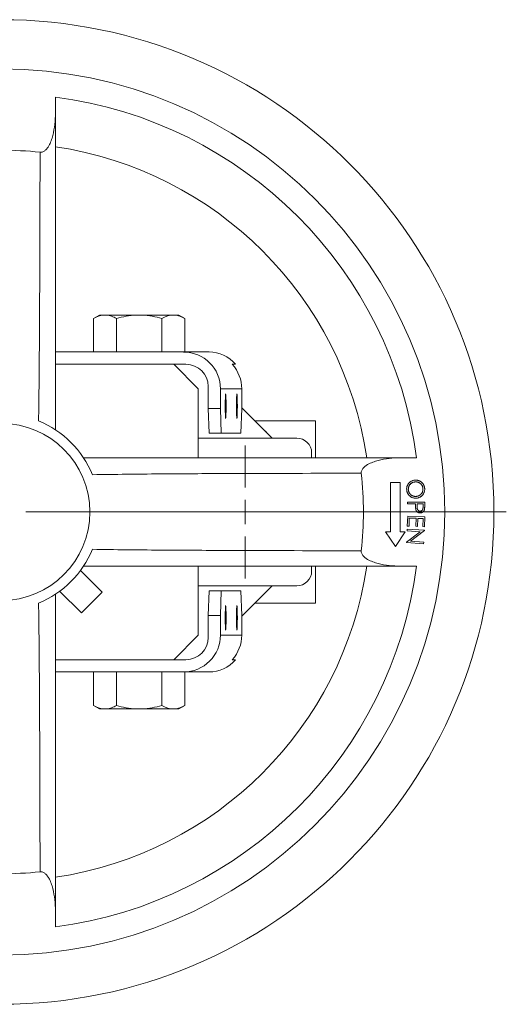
# Model space of a CAD drawing. Header units: millimetres. Extents: x -24 to 458, y -206 to 453.
# Tile 2 of 4: x 83 to 181, y -203 to -3. Entities that reach past the tile are written whole.
import ezdxf

# ---------------------------------------------------------------- set-up
doc = ezdxf.new("R2010")
doc.units = ezdxf.units.MM

# ---------------------------------------------------------------- blocks, each defined once
blk = doc.blocks.new('SW_CENTERMARKSYMBOL_11')
at = {"color": 0, "linetype": 'Continuous', "lineweight": 0}
blk.add_line((5, 0), (102.5, 0), dxfattribs=at)
blk = doc.blocks.new('SW_CENTERMARKSYMBOL_12')
at = {"color": 0, "linetype": 'Continuous', "lineweight": 0}
for p, q in [((0, 5), (0, 13.5)), ((0, 0), (0, 2.5)), ((-5, 0), (-13.5, 0)), ((0, 0), (-2.5, 0)), ((0, 0), (0, -2.5)), ((0, 0), (2.5, 0)), ((5, 0), (13.5, 0)), ((0, -5), (0, -13.5))]:
    blk.add_line(p, q, dxfattribs=at)

msp = doc.modelspace()

# ---------------------------------------------------------------- linework, layer by layer
at = {"color": 7, "linetype": 'Continuous', "lineweight": 15}
for p, q in [((89.83, -18.84), (89.83, -22.11)), ((98.81, -63.12), (97.59, -63.82)), ((97.59, -63.82), (97.59, -70.62)), ((98.81, -63.12), (99.58, -63.12)), ((100.22, -63.12), (99.58, -63.12)), ((100.22, -63.12), (106.19, -63.12)), ((102.21, -63.82), (102.21, -70.62)), ((107.47, -63.12), (106.19, -63.12)), ((107.47, -63.12), (113.44, -63.12)), ((111.45, -63.82), (111.45, -70.62)), ((114.08, -63.12), (113.44, -63.12)), ((114.08, -63.12), (114.86, -63.12)), ((116.07, -63.82), (114.86, -63.12)), ((116.07, -63.82), (116.07, -70.62)), ((89.83, -70.62), (115.83, -70.62)), ((115.83, -70.62), (121, -70.62)), ((113.83, -73.12), (89.83, -73.12)), ((118.83, -78.12), (113.83, -73.12)), ((116.33, -73.12), (113.83, -73.12)), ((126.41, -73.12), (125.73, -73.12)), ((120.83, -82.12), (120.83, -77.62)), ((118.83, -92.12), (118.83, -78.12)), ((123.33, -78.12), (123.33, -82.12)), ((127.64, -78.12), (123.33, -78.12)), ((127.64, -78.12), (127.64, -82.12)), ((133.83, -88.12), (127.64, -81.93)), ((120.83, -82.12), (123.33, -82.12)), ((121, -87.12), (120.83, -82.12)), ((123.33, -82.12), (123.5, -87.12)), ((127.48, -87.12), (127.64, -82.12)), ((142.63, -84.62), (130.33, -84.62)), ((142.63, -92.12), (142.63, -84.62)), ((123.5, -87.12), (121, -87.12)), ((127.48, -87.12), (123.5, -87.12)), ((138.83, -88.12), (118.83, -88.12)), ((141.83, -92.12), (141.83, -91.12)), ((159.84, -92.12), (163.12, -92.12)), ((159.83, -97.12), (157.83, -97.12)), ((157.83, -97.12), (157.83, -107.12)), ((159.83, -107.12), (159.83, -97.12)), ((161.3, -101.47), (161.3, -101.12)), ((161.3, -101.12), (164.78, -101.13)), ((162.92, -101.47), (161.3, -101.47)), ((162.92, -101.72), (162.92, -101.47)), ((163.26, -101.47), (163.25, -102.06)), ((164.44, -101.47), (163.26, -101.47)), ((164.44, -102.09), (164.44, -101.47)), ((164.78, -101.13), (164.78, -101.82)), ((161.25, -105.98), (161.32, -104)), ((161.32, -104), (164.8, -104.11)), ((161.6, -105.99), (161.25, -105.98)), ((161.65, -104.35), (161.6, -105.99)), ((163.02, -104.4), (161.65, -104.35)), ((162.96, -106.03), (163.02, -104.4)), ((163.36, -104.41), (163.3, -106.04)), ((164.44, -104.45), (163.36, -104.41)), ((164.39, -106.09), (164.44, -104.45)), ((164.8, -104.11), (164.73, -106.11)), ((157.83, -107.12), (156.83, -107.12)), ((156.83, -107.12), (158.83, -110.12)), ((158.83, -110.12), (160.83, -107.12)), ((160.83, -107.12), (159.83, -107.12)), ((161.07, -109.25), (163.86, -107.14)), ((161.22, -106.96), (161.25, -106.6)), ((163.86, -107.14), (161.22, -106.96)), ((161.25, -106.6), (164.73, -106.83)), ((164.72, -106.91), (161.9, -109.04)), ((163.3, -106.04), (162.96, -106.03)), ((164.73, -106.11), (164.39, -106.09)), ((164.73, -106.83), (164.72, -106.91)), ((161.06, -109.33), (161.07, -109.25)), ((164.54, -109.57), (161.06, -109.33)), ((161.9, -109.04), (164.57, -109.22)), ((164.57, -109.22), (164.54, -109.57)), ((99.34, -119.38), (94.94, -114.99)), ((118.83, -128.12), (118.83, -114.12)), ((141.83, -115.12), (141.83, -114.12)), ((142.63, -121.62), (142.63, -114.12)), ((163.12, -114.12), (159.84, -114.12)), ((90.69, -119.22), (95.1, -123.63)), ((118.83, -118.12), (138.83, -118.12)), ((120.83, -124.12), (121, -119.12)), ((121, -119.12), (123.5, -119.12)), ((123.5, -119.12), (123.33, -124.12)), ((127.48, -119.12), (123.5, -119.12)), ((127.64, -124.12), (127.48, -119.12)), ((127.64, -124.31), (133.83, -118.12)), ((142.63, -121.62), (130.33, -121.62)), ((120.83, -124.12), (120.83, -128.62)), ((123.33, -124.12), (120.83, -124.12)), ((123.33, -128.12), (123.33, -124.12)), ((127.64, -128.12), (127.64, -124.12)), ((113.83, -133.12), (118.83, -128.12)), ((123.33, -128.12), (127.64, -128.12)), ((89.83, -133.12), (113.83, -133.12)), ((116.33, -133.12), (113.83, -133.12)), ((125.73, -133.12), (126.41, -133.12)), ((89.83, -135.62), (115.83, -135.62)), ((97.59, -142.42), (97.59, -135.62)), ((102.21, -142.42), (102.21, -135.62)), ((111.45, -142.42), (111.45, -135.62)), ((121, -135.62), (115.83, -135.62)), ((116.07, -142.42), (116.07, -135.62)), ((97.59, -142.42), (98.81, -143.12)), ((99.58, -143.12), (98.81, -143.12)), ((100.22, -143.12), (99.58, -143.12)), ((106.19, -143.12), (100.22, -143.12)), ((107.47, -143.12), (106.19, -143.12)), ((113.44, -143.12), (107.47, -143.12)), ((114.08, -143.12), (113.44, -143.12)), ((114.86, -143.12), (114.08, -143.12)), ((114.86, -143.12), (116.07, -142.42)), ((89.83, -184.13), (89.83, -187.41)), ((89.83, -187.41), (89.83, -184.47))]:
    msp.add_line(p, q, dxfattribs=at)
at = {"color": 7, "linetype": 'Continuous', "lineweight": 15, "flags": 128}
msp.add_lwpolyline([(95.1, -123.63), (95.23, -123.5), (95.59, -123.13), (96.16, -122.57), (96.85, -121.87), (97.59, -121.14), (98.28, -120.45), (98.84, -119.88), (99.21, -119.51), (99.34, -119.38), (99.34, -119.38)], dxfattribs=at)
at = {"color": 7, "linetype": 'Continuous', "lineweight": 15}
for radius in [100, 90, 18]:
    msp.add_circle((78.83, -103.12), radius, dxfattribs=at)
for centre, radius, start, end in [((78.83, -103.12), 85, 7.4356, 82.5644), ((78.83, -103.12), 73.5, 83.847, 96.153), ((78.83, -103.12), 75, 8.4338, 81.5662), ((78.83, -103.12), 20, 22.2379, 67.7621), ((122.83, -103.12), 19, 58.9752, 59.6203), ((138.83, -91.12), 3, 0, 90), ((78.83, -103.12), 73.5, 353.847, 6.153), ((78.83, -103.12), 20, 292.2379, 337.7621), ((78.83, -103.12), 75, 278.4338, 351.5662), ((78.83, -103.12), 85, 277.4356, 352.5644), ((138.83, -115.12), 3, 270, 0), ((78.83, -103.12), 73.5, 263.847, 276.153)]:
    msp.add_arc(centre, radius, start, end, dxfattribs=at)
for centre, major_axis, ratio, start_param, end_param in [((115.83, -78.12), (-7.5, 0), 0.999434, 3.141593, 4.712389), ((121, -78.12), (0, 7.5), 0.967973, 5.442117, 6.283185), ((116.33, -77.62), (4.5, 0), 0.999434, 0, 1.570796), ((120.14, -78.12), (-7.5, 0), 0.999434, 3.141593, 3.87132), ((115.83, -128.12), (-7.5, 0), 0.999434, 1.570796, 3.141593), ((116.33, -128.62), (4.5, 0), 0.999434, 4.712389, 6.283185), ((120.14, -128.12), (-7.5, 0), 0.999434, 2.411865, 3.141593), ((121, -128.12), (0, 7.5), 0.967973, 3.141593, 3.982661)]:
    msp.add_ellipse(centre, major_axis=major_axis, ratio=ratio, start_param=start_param, end_param=end_param, dxfattribs=at)
for centre in [(124.38, -81.62), (126.67, -81.62), (124.38, -124.62), (126.67, -124.62)]:
    msp.add_ellipse(centre, major_axis=(0, 2.5), ratio=0.033672, dxfattribs=at)
for points, knots in [([(89.83, -21.77), (89.83, -21.56), (89.83, -20.65), (89.83, -19.63), (89.83, -18.84)], [0, 0, 0, 0, 0.226877, 1, 1, 1, 1]), ([(86.71, -30.04), (86.81, -30.05), (86.91, -30.05), (87.1, -30.02), (87.19, -30), (87.46, -29.89), (87.62, -29.78), (87.91, -29.53), (88.04, -29.39), (88.28, -29.08), (88.38, -28.92), (88.67, -28.43), (88.82, -28.07), (89.09, -27.36), (89.2, -27), (89.49, -25.9), (89.62, -25.15), (89.79, -23.63), (89.83, -22.87), (89.83, -22.11)], [0, 0, 0, 0, 0.03125, 0.03125, 0.0625, 0.0625, 0.125, 0.125, 0.1875, 0.1875, 0.25, 0.25, 0.375, 0.375, 0.5, 0.5, 0.75, 0.75, 1, 1, 1, 1]), ([(89.83, -22.11), (89.83, -33.78), (89.83, -50.31), (89.83, -71.72), (89.83, -81.52), (89.83, -86.42)], [0, 0, 0, 0, 0.545522, 0.772749, 1, 1, 1, 1]), ([(86.4, -84.61), (86.45, -82.32), (86.48, -80.04), (86.53, -75.48), (86.55, -73.2), (86.6, -66.37), (86.62, -61.83), (86.68, -48.2), (86.7, -39.12), (86.71, -30.04)], [0, 0, 0, 0, 0.125, 0.125, 0.25, 0.25, 0.5, 0.5, 1, 1, 1, 1]), ([(102.21, -63.82), (101.89, -63.64), (101.57, -63.48), (100.9, -63.23), (100.56, -63.15), (100.22, -63.12)], [0, 0, 0, 0, 0.5, 0.5, 1, 1, 1, 1]), ([(116.07, -63.82), (115.75, -63.64), (115.43, -63.48), (114.76, -63.23), (114.42, -63.15), (114.08, -63.12)], [0, 0, 0, 0, 0.5, 0.5, 1, 1, 1, 1]), ([(95.54, -92.12), (100.44, -92.12), (110.24, -92.12), (131.65, -92.12), (148.18, -92.12), (159.84, -92.12)], [0, 0, 0, 0, 0.22721, 0.454478, 1, 1, 1, 1]), ([(159.84, -92.12), (159.08, -92.12), (158.32, -92.16), (156.82, -92.33), (156.07, -92.46), (154.96, -92.75), (154.59, -92.86), (153.88, -93.13), (153.52, -93.29), (153.03, -93.58), (152.87, -93.68), (152.57, -93.92), (152.42, -94.05), (152.17, -94.34), (152.06, -94.5), (151.96, -94.77), (151.93, -94.86), (151.9, -95.05), (151.9, -95.15), (151.91, -95.24)], [0, 0, 0, 0, 0.25, 0.25, 0.5, 0.5, 0.625, 0.625, 0.75, 0.75, 0.8125, 0.8125, 0.875, 0.875, 0.9375, 0.9375, 0.96875, 0.96875, 1, 1, 1, 1]), ([(151.91, -95.24), (142.83, -95.26), (133.76, -95.28), (120.13, -95.33), (115.58, -95.35), (108.75, -95.4), (106.48, -95.42), (101.92, -95.48), (99.64, -95.51), (97.35, -95.55)], [0, 0, 0, 0, 0.5, 0.5, 0.75, 0.75, 0.875, 0.875, 1, 1, 1, 1]), ([(161.12, -98.6), (161.11, -98.54), (161.11, -98.42), (161.12, -98.23), (161.15, -98.05), (161.2, -97.88), (161.26, -97.72), (161.35, -97.56), (161.44, -97.41), (161.56, -97.26), (161.69, -97.13), (161.82, -97.01), (161.97, -96.91), (162.12, -96.82), (162.28, -96.76), (162.45, -96.7), (162.63, -96.67), (162.75, -96.65), (162.81, -96.65)], [0, 0, 0, 0, 0.065955, 0.130114, 0.192556, 0.253888, 0.315205, 0.376798, 0.439429, 0.503838, 0.567856, 0.630299, 0.691454, 0.751695, 0.812302, 0.873251, 0.93562, 1, 1, 1, 1]), ([(162.83, -97.01), (162.78, -97.02), (162.68, -97.03), (162.54, -97.06), (162.4, -97.1), (162.27, -97.15), (162.14, -97.22), (162.03, -97.3), (161.91, -97.4), (161.81, -97.51), (161.72, -97.62), (161.64, -97.74), (161.58, -97.87), (161.52, -98), (161.48, -98.14), (161.46, -98.28), (161.45, -98.42), (161.45, -98.52), (161.45, -98.57)], [0, 0, 0, 0, 0.065735, 0.129325, 0.191614, 0.252856, 0.314051, 0.375553, 0.438182, 0.502577, 0.566914, 0.629414, 0.690696, 0.751357, 0.811975, 0.87309, 0.935563, 1, 1, 1, 1]), ([(162.81, -96.65), (162.85, -96.65), (162.93, -96.64), (163.06, -96.65), (163.18, -96.66), (163.3, -96.68), (163.41, -96.7), (163.53, -96.74), (163.64, -96.78), (163.76, -96.83), (163.86, -96.89), (163.97, -96.95), (164.06, -97.02), (164.16, -97.09), (164.24, -97.17), (164.32, -97.26), (164.4, -97.35), (164.47, -97.45), (164.53, -97.55), (164.59, -97.66), (164.64, -97.76), (164.68, -97.87), (164.72, -97.99), (164.74, -98.1), (164.76, -98.22), (164.77, -98.3), (164.77, -98.34)], [0, 0, 0, 0, 0.04334, 0.085943, 0.12798, 0.169867, 0.211782, 0.253667, 0.295706, 0.338303, 0.380646, 0.422463, 0.46385, 0.504857, 0.545668, 0.586811, 0.628126, 0.669993, 0.711857, 0.753012, 0.793855, 0.834669, 0.875622, 0.916534, 0.95794, 1, 1, 1, 1]), ([(164.43, -98.38), (164.43, -98.35), (164.42, -98.28), (164.41, -98.19), (164.39, -98.1), (164.36, -98.01), (164.32, -97.92), (164.28, -97.83), (164.24, -97.74), (164.18, -97.66), (164.12, -97.58), (164.06, -97.5), (164, -97.43), (163.93, -97.37), (163.85, -97.31), (163.77, -97.25), (163.69, -97.2), (163.61, -97.15), (163.52, -97.11), (163.43, -97.08), (163.33, -97.05), (163.24, -97.03), (163.14, -97.02), (163.04, -97.01), (162.94, -97.01), (162.87, -97.01), (162.83, -97.01)], [0, 0, 0, 0, 0.040951, 0.081705, 0.122348, 0.162831, 0.203634, 0.244814, 0.286535, 0.328952, 0.371463, 0.413222, 0.45436, 0.495499, 0.536414, 0.577252, 0.618431, 0.660131, 0.701857, 0.743677, 0.785222, 0.82726, 0.869398, 0.91214, 0.955612, 1, 1, 1, 1]), ([(163.06, -100.31), (163, -100.32), (162.88, -100.32), (162.69, -100.31), (162.52, -100.28), (162.35, -100.23), (162.18, -100.16), (162.03, -100.08), (161.87, -99.98), (161.73, -99.87), (161.6, -99.74), (161.48, -99.6), (161.38, -99.46), (161.29, -99.3), (161.22, -99.14), (161.17, -98.97), (161.13, -98.79), (161.12, -98.67), (161.12, -98.6)], [0, 0, 0, 0, 0.065155, 0.128276, 0.190171, 0.251269, 0.311929, 0.373241, 0.435936, 0.500087, 0.56438, 0.626781, 0.688209, 0.74881, 0.809894, 0.871706, 0.934723, 1, 1, 1, 1]), ([(161.45, -98.57), (161.46, -98.6), (161.46, -98.67), (161.48, -98.77), (161.5, -98.86), (161.53, -98.96), (161.56, -99.05), (161.6, -99.14), (161.65, -99.22), (161.7, -99.31), (161.75, -99.39), (161.82, -99.46), (161.88, -99.53), (161.95, -99.6), (162.02, -99.66), (162.1, -99.72), (162.18, -99.77), (162.27, -99.81), (162.36, -99.85), (162.45, -99.88), (162.54, -99.91), (162.64, -99.93), (162.74, -99.95), (162.84, -99.96), (162.94, -99.96), (163.01, -99.95), (163.04, -99.95)], [0, 0, 0, 0, 0.042929, 0.084975, 0.126585, 0.16808, 0.209483, 0.250679, 0.292244, 0.334366, 0.376392, 0.417594, 0.458192, 0.49898, 0.539342, 0.580047, 0.621092, 0.662518, 0.704109, 0.745691, 0.787101, 0.828419, 0.870419, 0.913023, 0.956055, 1, 1, 1, 1]), ([(163.04, -99.95), (163.07, -99.95), (163.14, -99.94), (163.24, -99.93), (163.34, -99.91), (163.43, -99.88), (163.52, -99.85), (163.61, -99.81), (163.7, -99.76), (163.78, -99.71), (163.86, -99.66), (163.93, -99.6), (164, -99.53), (164.06, -99.46), (164.12, -99.39), (164.18, -99.31), (164.23, -99.22), (164.28, -99.13), (164.32, -99.04), (164.35, -98.95), (164.38, -98.86), (164.41, -98.76), (164.42, -98.67), (164.43, -98.57), (164.43, -98.48), (164.43, -98.41), (164.43, -98.38)], [0, 0, 0, 0, 0.043985, 0.086782, 0.129134, 0.170699, 0.212155, 0.253231, 0.294282, 0.335481, 0.376757, 0.41746, 0.458194, 0.498945, 0.53988, 0.581401, 0.623523, 0.66632, 0.709133, 0.751464, 0.792915, 0.834231, 0.875596, 0.916895, 0.958298, 1, 1, 1, 1]), ([(164.77, -98.34), (164.77, -98.4), (164.78, -98.53), (164.77, -98.72), (164.73, -98.9), (164.69, -99.07), (164.62, -99.24), (164.54, -99.4), (164.44, -99.55), (164.33, -99.7), (164.2, -99.83), (164.07, -99.95), (163.92, -100.05), (163.77, -100.14), (163.6, -100.21), (163.43, -100.26), (163.25, -100.3), (163.13, -100.31), (163.06, -100.31)], [0, 0, 0, 0, 0.0667151, 0.1311526, 0.193659, 0.2552214, 0.3163514, 0.3777346, 0.4397871, 0.5033786, 0.5667322, 0.6287095, 0.6894278, 0.7497919, 0.8104352, 0.8719015, 0.9348515, 1, 1, 1, 1]), ([(162.97, -102.6), (162.97, -102.58), (162.96, -102.53), (162.95, -102.46), (162.94, -102.36), (162.93, -102.26), (162.92, -102.14), (162.92, -102.01), (162.92, -101.87), (162.92, -101.77), (162.92, -101.72)], [0, 0, 0, 0, 0.07566, 0.1649182, 0.2680733, 0.3859451, 0.517849, 0.6638794, 0.8248538, 1, 1, 1, 1]), ([(164.78, -101.82), (164.78, -101.87), (164.78, -101.96), (164.77, -102.09), (164.77, -102.21), (164.76, -102.31), (164.76, -102.41), (164.75, -102.49), (164.74, -102.56), (164.73, -102.6), (164.72, -102.62)], [0, 0, 0, 0, 0.177142, 0.33869, 0.486399, 0.618617, 0.735365, 0.838448, 0.926253, 1, 1, 1, 1]), ([(163.85, -103.3), (163.82, -103.3), (163.76, -103.3), (163.68, -103.29), (163.6, -103.27), (163.53, -103.25), (163.46, -103.23), (163.39, -103.2), (163.33, -103.16), (163.27, -103.11), (163.22, -103.06), (163.17, -103.01), (163.12, -102.96), (163.08, -102.89), (163.05, -102.83), (163.02, -102.76), (162.99, -102.68), (162.98, -102.63), (162.97, -102.6)], [0, 0, 0, 0, 0.069685, 0.136871, 0.201896, 0.264596, 0.325429, 0.385415, 0.445335, 0.504966, 0.564478, 0.623923, 0.683343, 0.744008, 0.805058, 0.867943, 0.93311, 1, 1, 1, 1]), ([(163.25, -102.06), (163.25, -102.09), (163.25, -102.14), (163.25, -102.23), (163.26, -102.3), (163.26, -102.37), (163.27, -102.43), (163.28, -102.49), (163.3, -102.54), (163.32, -102.6), (163.35, -102.66), (163.4, -102.73), (163.45, -102.79), (163.52, -102.85), (163.6, -102.89), (163.68, -102.92), (163.76, -102.94), (163.82, -102.94), (163.85, -102.94)], [0, 0, 0, 0, 0.071104, 0.137622, 0.19903, 0.255975, 0.307397, 0.355125, 0.39817, 0.436745, 0.508371, 0.577799, 0.646489, 0.716557, 0.787471, 0.856617, 0.927594, 1, 1, 1, 1]), ([(163.85, -102.94), (163.88, -102.94), (163.93, -102.94), (164.02, -102.92), (164.1, -102.89), (164.17, -102.85), (164.24, -102.8), (164.3, -102.74), (164.34, -102.67), (164.37, -102.61), (164.39, -102.55), (164.4, -102.5), (164.42, -102.45), (164.42, -102.39), (164.43, -102.32), (164.44, -102.25), (164.44, -102.17), (164.44, -102.12), (164.44, -102.09)], [0, 0, 0, 0, 0.07252, 0.143486, 0.214437, 0.286914, 0.35845, 0.427656, 0.496271, 0.565771, 0.602918, 0.645215, 0.691747, 0.743253, 0.799914, 0.86115, 0.928218, 1, 1, 1, 1]), ([(164.72, -102.62), (164.72, -102.65), (164.7, -102.7), (164.68, -102.77), (164.65, -102.83), (164.61, -102.89), (164.57, -102.95), (164.53, -103.01), (164.48, -103.06), (164.42, -103.11), (164.36, -103.15), (164.3, -103.19), (164.23, -103.23), (164.16, -103.25), (164.09, -103.27), (164.01, -103.29), (163.93, -103.3), (163.88, -103.3), (163.85, -103.3)], [0, 0, 0, 0, 0.0633184, 0.1243919, 0.1851059, 0.2448224, 0.3045361, 0.3644672, 0.4244581, 0.4857666, 0.5471894, 0.6083917, 0.6701367, 0.7327158, 0.7960341, 0.8615439, 0.9297636, 1, 1, 1, 1]), ([(97.35, -110.69), (99.64, -110.73), (101.92, -110.77), (106.48, -110.82), (108.75, -110.84), (115.58, -110.89), (120.13, -110.91), (133.76, -110.97), (142.83, -110.98), (151.91, -111)], [0, 0, 0, 0, 0.125, 0.125, 0.25, 0.25, 0.5, 0.5, 1, 1, 1, 1]), ([(151.91, -111), (151.9, -111.1), (151.9, -111.19), (151.93, -111.38), (151.96, -111.48), (152.06, -111.75), (152.17, -111.91), (152.42, -112.2), (152.57, -112.33), (152.87, -112.56), (153.03, -112.67), (153.53, -112.95), (153.88, -113.11), (154.59, -113.38), (154.96, -113.49), (156.05, -113.78), (156.8, -113.91), (158.32, -114.08), (159.08, -114.12), (159.84, -114.12)], [0, 0, 0, 0, 0.03125, 0.03125, 0.0625, 0.0625, 0.125, 0.125, 0.1875, 0.1875, 0.25, 0.25, 0.375, 0.375, 0.5, 0.5, 0.75, 0.75, 1, 1, 1, 1]), ([(159.84, -114.12), (148.18, -114.12), (131.65, -114.12), (110.24, -114.12), (100.44, -114.12), (95.54, -114.12)], [0, 0, 0, 0, 0.545522, 0.772749, 1, 1, 1, 1]), ([(89.83, -119.82), (89.83, -124.72), (89.83, -134.52), (89.83, -155.93), (89.83, -172.46), (89.83, -184.13)], [0, 0, 0, 0, 0.22721, 0.454478, 1, 1, 1, 1]), ([(86.71, -176.2), (86.7, -167.12), (86.68, -158.04), (86.62, -144.41), (86.6, -139.87), (86.55, -133.04), (86.53, -130.76), (86.48, -126.2), (86.45, -123.92), (86.4, -121.63)], [0, 0, 0, 0, 0.5, 0.5, 0.75, 0.75, 0.875, 0.875, 1, 1, 1, 1]), ([(102.21, -142.42), (101.89, -142.61), (101.57, -142.77), (100.9, -143.01), (100.56, -143.09), (100.22, -143.12)], [0, 0, 0, 0, 0.5, 0.5, 1, 1, 1, 1]), ([(102.21, -142.42), (102.86, -142.61), (103.51, -142.77), (104.84, -143.01), (105.52, -143.09), (106.19, -143.12)], [0, 0, 0, 0, 0.5, 0.5, 1, 1, 1, 1]), ([(107.47, -143.12), (108.14, -143.09), (108.81, -143.01), (110.14, -142.77), (110.8, -142.61), (111.45, -142.42)], [0, 0, 0, 0, 0.5, 0.5, 1, 1, 1, 1]), ([(116.07, -142.42), (115.75, -142.61), (115.43, -142.77), (114.76, -143.01), (114.42, -143.09), (114.08, -143.12)], [0, 0, 0, 0, 0.5, 0.5, 1, 1, 1, 1]), ([(89.83, -184.13), (89.83, -183.37), (89.79, -182.61), (89.62, -181.1), (89.49, -180.36), (89.21, -179.25), (89.09, -178.88), (88.82, -178.16), (88.66, -177.81), (88.38, -177.32), (88.27, -177.16), (88.04, -176.85), (87.91, -176.71), (87.62, -176.46), (87.46, -176.35), (87.19, -176.24), (87.09, -176.22), (86.9, -176.19), (86.81, -176.19), (86.71, -176.2)], [0, 0, 0, 0, 0.25, 0.25, 0.5, 0.5, 0.625, 0.625, 0.75, 0.75, 0.8125, 0.8125, 0.875, 0.875, 0.9375, 0.9375, 0.96875, 0.96875, 1, 1, 1, 1])]:
    msp.add_open_spline(points, degree=3, knots=knots, dxfattribs=at)
for points in [[(99.58, -63.12), (98.91, -63.18), (98.25, -63.45), (97.59, -63.82)], [(102.21, -63.82), (103.51, -63.45), (104.84, -63.18), (106.19, -63.12)], [(107.47, -63.12), (108.83, -63.18), (110.15, -63.45), (111.45, -63.82)], [(113.44, -63.12), (112.77, -63.18), (112.11, -63.45), (111.45, -63.82)], [(99.58, -143.12), (98.91, -143.06), (98.25, -142.8), (97.59, -142.42)], [(113.44, -143.12), (112.77, -143.06), (112.11, -142.8), (111.45, -142.42)]]:
    msp.add_open_spline(points, degree=3, dxfattribs=at)

# ---------------------------------------------------------------- block references
at = {"color": 7, "linetype": 'Continuous', "lineweight": 0}
for name, p in [('SW_CENTERMARKSYMBOL_11', (78.83, -103.12)), ('SW_CENTERMARKSYMBOL_12', (128.33, -103.12))]:
    msp.add_blockref(name, p, dxfattribs=at)

doc.saveas('drawing.dxf')
